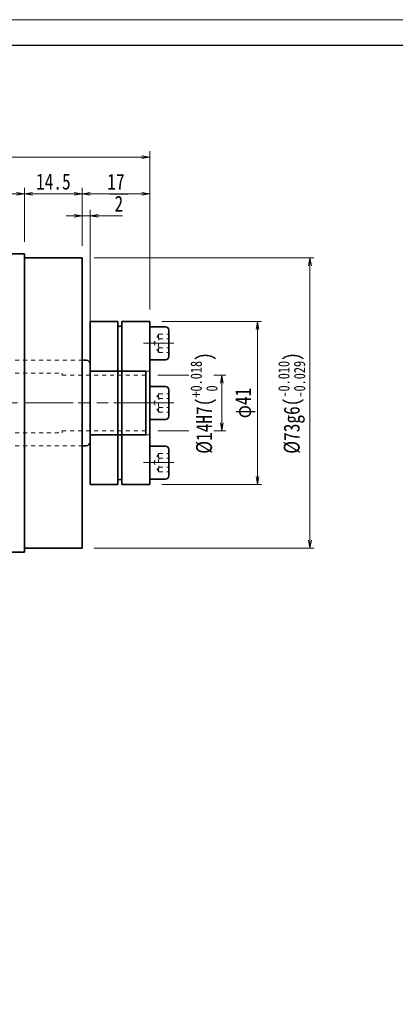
# Model space of a CAD drawing. Header units: millimetres. Extents: x -2 to 561, y 10 to 394.
# Tile 3 of 9: x 185 to 280, y 146 to 394. Entities that reach past the tile are written whole.
import ezdxf

# ---------------------------------------------------------------- set-up
doc = ezdxf.new("R2010")
doc.units = ezdxf.units.MM
doc.linetypes.add('点画线', pattern=[18, 12, -2, 2, -2])
doc.linetypes.add('虚线', pattern=[2, 1, -1])
for name, color, linetype, lineweight in [('中心线层', 1, '点画线', 18), ('图框_外框线', 7, 'Continuous', 18), ('尺寸线层', 3, 'Continuous', 18), ('粗实线层', 7, 'Continuous', 35), ('虚线层', 6, '虚线', 18), ('虚线层_1', 6, '虚线', 18)]:
    doc.layers.add(name, color=color, linetype=linetype, lineweight=lineweight)
doc.styles.add('宋体', font='SimSun.ttf', dxfattribs={"width": 0.8})
doc.dimstyles.new('A水平标注$0', dxfattribs={"dimtxt": 3.5, "dimasz": 2, "dimexe": 1.5, "dimexo": 3, "dimgap": 1.1, "dimtad": 1, "dimtoh": 1, "dimdec": 4, "dimdsep": 46, "dimtxsty": '宋体', "dimblk": 'OPEN', "dimcen": 3, "dimclrd": 3, "dimclre": 3, "dimclrt": 6, "dimadec": 0, "dimazin": 0, "dimtm": 1e-09, "dimtfac": 1, "dimtdec": 4, "dimtix": 1, "dimtmove": 0, "dimatfit": 3, "dimldrblk": 'OPEN', "dimfxl": 0, "dimlwd": 13, "dimlwe": 13, "dimarcsym": 0})
doc.dimstyles.new('D直径标注φ25', dxfattribs={"dimtxt": 3.5, "dimasz": 2, "dimexe": 1, "dimexo": 3, "dimtad": 1, "dimtoh": 1, "dimdec": 1, "dimdsep": 46, "dimtxsty": '宋体', "dimblk": 'OPEN', "dimcen": 3, "dimclrd": 3, "dimclre": 3, "dimclrt": 130, "dimadec": 0, "dimazin": 0, "dimtm": 1e-09, "dimtfac": 1, "dimtdec": 1, "dimtmove": 0, "dimatfit": 0, "dimldrblk": 'OPEN', "dimfxl": 0, "dimlwd": 13, "dimlwe": 13, "dimarcsym": 0})

# ---------------------------------------------------------------- blocks, each defined once
blk = doc.blocks.new('_Open')
at = {"color": 0, "linetype": 'ByBlock', "lineweight": -2}
for p, q in [((-1, 0.17), (0, 0)), ((-1, -0.17), (0, 0)), ((0, 0), (-1, 0))]:
    blk.add_line(p, q, dxfattribs=at)
blk = doc.blocks.new('*D10')
at = {"layer": 'Defpoints', "color": 0, "transparency": 16777216}
for p in [(186.39, 350.12), (111.39, 335.02), (186.39, 335.02)]:
    blk.add_point(p, dxfattribs=at)
at = {"layer": '尺寸线层', "color": 3, "lineweight": 13, "transparency": 16777216}
for p, q in [((111.39, 338.02), (111.39, 351.62)), ((186.39, 338.02), (186.39, 351.62)), ((113.39, 350.12), (184.39, 350.12))]:
    blk.add_line(p, q, dxfattribs=at)
at = {"layer": '尺寸线层', "color": 3, "lineweight": 13, "transparency": 16777216, "xscale": 2, "yscale": 2, "zscale": 2, "rotation": 180}
blk.add_blockref('_Open', (111.39, 350.12), dxfattribs=at)
at = {"layer": '尺寸线层', "color": 3, "lineweight": 13, "transparency": 16777216, "xscale": 2, "yscale": 2, "zscale": 2}
blk.add_blockref('_Open', (186.39, 350.12), dxfattribs=at)
at = {"layer": '尺寸线层', "color": 6, "transparency": 16777216, "insert": (148.89, 353.15), "char_height": 4, "attachment_point": 5, "style": '宋体', "bg_fill": 3, "box_fill_scale": 1.1, "bg_fill_color": 257, "bg_fill_transparency": 0}
blk.add_mtext('75', dxfattribs=at)
blk = doc.blocks.new('*D13')
at = {"layer": 'Defpoints', "color": 0, "transparency": 16777216}
for p in [(202.89, 344.59), (200.89, 334.02), (202.89, 306.27)]:
    blk.add_point(p, dxfattribs=at)
at = {"layer": '尺寸线层', "color": 3, "lineweight": 13, "transparency": 16777216}
for p, q in [((198.89, 344.59), (196.89, 344.59)), ((200.89, 337.02), (200.89, 346.09)), ((200.89, 344.59), (202.89, 344.59)), ((202.89, 309.27), (202.89, 346.09)), ((208.14, 344.59), (204.89, 344.59)), ((211.01, 344.59), (208.14, 344.59))]:
    blk.add_line(p, q, dxfattribs=at)
at = {"layer": '尺寸线层', "color": 3, "lineweight": 13, "transparency": 16777216, "xscale": 2, "yscale": 2, "zscale": 2}
blk.add_blockref('_Open', (200.89, 344.59), dxfattribs=at)
at = {"layer": '尺寸线层', "color": 3, "lineweight": 13, "transparency": 16777216, "xscale": 2, "yscale": 2, "zscale": 2, "rotation": 180}
blk.add_blockref('_Open', (202.89, 344.59), dxfattribs=at)
at = {"layer": '尺寸线层', "color": 6, "transparency": 16777216, "insert": (210.12, 347.62), "char_height": 4, "attachment_point": 5, "style": '宋体', "bg_fill": 3, "box_fill_scale": 1.1, "bg_fill_color": 257, "bg_fill_transparency": 0}
blk.add_mtext('2', dxfattribs=at)
blk = doc.blocks.new('*D14')
at = {"layer": 'Defpoints', "color": 0, "transparency": 16777216}
for p in [(200.89, 350.12), (186.39, 335.02), (200.89, 334.02)]:
    blk.add_point(p, dxfattribs=at)
at = {"layer": '尺寸线层', "color": 3, "lineweight": 13, "transparency": 16777216}
for p, q in [((186.39, 338.02), (186.39, 351.62)), ((200.89, 337.02), (200.89, 351.62)), ((188.39, 350.12), (198.89, 350.12))]:
    blk.add_line(p, q, dxfattribs=at)
at = {"layer": '尺寸线层', "color": 3, "lineweight": 13, "transparency": 16777216, "xscale": 2, "yscale": 2, "zscale": 2, "rotation": 180}
blk.add_blockref('_Open', (186.39, 350.12), dxfattribs=at)
at = {"layer": '尺寸线层', "color": 3, "lineweight": 13, "transparency": 16777216, "xscale": 2, "yscale": 2, "zscale": 2}
blk.add_blockref('_Open', (200.89, 350.12), dxfattribs=at)
at = {"layer": '尺寸线层', "color": 6, "transparency": 16777216, "insert": (193.64, 353.16), "char_height": 4, "attachment_point": 5, "style": '宋体', "bg_fill": 3, "box_fill_scale": 1.1, "bg_fill_color": 257, "bg_fill_transparency": 0}
blk.add_mtext('14.5', dxfattribs=at)
blk = doc.blocks.new('*D25')
at = {"layer": 'Defpoints', "color": 0, "transparency": 16777216}
for p in [(79.89, 359.31), (79.89, 318.02), (217.89, 318.02)]:
    blk.add_point(p, dxfattribs=at)
at = {"layer": '尺寸线层', "color": 3, "lineweight": 13, "transparency": 16777216}
for p, q in [((79.89, 321.02), (79.89, 360.81)), ((215.89, 359.31), (81.89, 359.31)), ((217.89, 321.02), (217.89, 360.81))]:
    blk.add_line(p, q, dxfattribs=at)
at = {"layer": '尺寸线层', "color": 3, "lineweight": 13, "transparency": 16777216, "xscale": 2, "yscale": 2, "zscale": 2, "rotation": 180}
blk.add_blockref('_Open', (79.89, 359.31), dxfattribs=at)
at = {"layer": '尺寸线层', "color": 3, "lineweight": 13, "transparency": 16777216, "xscale": 2, "yscale": 2, "zscale": 2}
blk.add_blockref('_Open', (217.89, 359.31), dxfattribs=at)
at = {"layer": '尺寸线层', "color": 6, "transparency": 16777216, "insert": (148.89, 362.37), "char_height": 4, "attachment_point": 5, "style": '宋体', "bg_fill": 3, "box_fill_scale": 1.1, "bg_fill_color": 257, "bg_fill_transparency": 0}
blk.add_mtext('138', dxfattribs=at)
blk = doc.blocks.new('*D28')
at = {"layer": 'Defpoints', "color": 0, "transparency": 16777216}
for p in [(217.89, 350.12), (200.89, 334.02), (217.89, 318.02)]:
    blk.add_point(p, dxfattribs=at)
at = {"layer": '尺寸线层', "color": 3, "lineweight": 13, "transparency": 16777216}
for p, q in [((200.89, 337.02), (200.89, 351.62)), ((217.89, 321.02), (217.89, 351.62)), ((202.89, 350.12), (215.89, 350.12))]:
    blk.add_line(p, q, dxfattribs=at)
at = {"layer": '尺寸线层', "color": 3, "lineweight": 13, "transparency": 16777216, "xscale": 2, "yscale": 2, "zscale": 2}
for p, rotation in [((200.89, 350.12), 179.9999999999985), ((217.89, 350.12), 359.9999999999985)]:
    blk.add_blockref('_Open', p, dxfattribs=dict(at, rotation=rotation))
at = {"layer": '尺寸线层', "color": 6, "transparency": 16777216, "insert": (209.39, 353.16), "char_height": 4, "attachment_point": 5, "style": '宋体', "bg_fill": 3, "box_fill_scale": 1.1, "bg_fill_color": 257, "bg_fill_transparency": 0}
blk.add_mtext('17', dxfattribs=at)
blk = doc.blocks.new('*D29')
at = {"layer": 'Defpoints', "color": 0, "transparency": 16777216}
for p in [(216.89, 304.52), (216.89, 290.52)]:
    blk.add_point(p, dxfattribs=at)
at = {"layer": '尺寸线层', "color": 3, "lineweight": 13, "transparency": 16777216}
for p, q in [((219.89, 304.52), (237.03, 304.52)), ((236.03, 302.52), (236.03, 292.52)), ((219.89, 290.52), (237.03, 290.52))]:
    blk.add_line(p, q, dxfattribs=at)
at = {"layer": '尺寸线层', "color": 3, "lineweight": 13, "transparency": 16777216, "xscale": 2, "yscale": 2, "zscale": 2}
for p, rotation in [((236.03, 304.52), 90), ((236.03, 290.52), 270)]:
    blk.add_blockref('_Open', p, dxfattribs=dict(at, rotation=rotation))
at = {"layer": '尺寸线层', "color": 130, "transparency": 16777216, "insert": (231.55, 297.52), "char_height": 4, "attachment_point": 5, "rotation": 90, "style": '宋体', "bg_fill": 3, "box_fill_scale": 1.1, "bg_fill_color": 257, "bg_fill_transparency": 0}
blk.add_mtext('{\\A1;\\A1;%%C14H7({\\H0.707107x;\\S+0.018^  0;})}', dxfattribs=at)
at = {"layer": 'Defpoints', "color": 0, "transparency": 16777216}
blk.add_point((236.03, 290.52), dxfattribs=at)
blk = doc.blocks.new('*D30')
at = {"layer": 'Defpoints', "color": 0, "transparency": 16777216}
for p in [(200.89, 334.02), (200.89, 261.02), (258.21, 261.02)]:
    blk.add_point(p, dxfattribs=at)
at = {"layer": '尺寸线层', "color": 3, "lineweight": 13, "transparency": 16777216}
for p, q in [((203.89, 334.02), (259.21, 334.02)), ((258.21, 332.02), (258.21, 263.02)), ((203.89, 261.02), (259.21, 261.02))]:
    blk.add_line(p, q, dxfattribs=at)
at = {"layer": '尺寸线层', "color": 3, "lineweight": 13, "transparency": 16777216, "xscale": 2, "yscale": 2, "zscale": 2}
for p, rotation in [((258.21, 334.02), 90), ((258.21, 261.02), 270)]:
    blk.add_blockref('_Open', p, dxfattribs=dict(at, rotation=rotation))
at = {"layer": '尺寸线层', "color": 130, "transparency": 16777216, "insert": (253.6, 297.52), "char_height": 4, "attachment_point": 5, "rotation": 90, "style": '宋体', "bg_fill": 3, "box_fill_scale": 1.1, "bg_fill_color": 257, "bg_fill_transparency": 0}
blk.add_mtext('{\\A1;\\A1;%%C73g6({\\H0.707107x;\\S-0.010^ -0.029;})}', dxfattribs=at)
blk = doc.blocks.new('*D31')
at = {"layer": 'Defpoints', "color": 0, "transparency": 16777216}
for p in [(217.89, 318.02), (217.89, 277.02), (245, 277.02)]:
    blk.add_point(p, dxfattribs=at)
at = {"layer": '尺寸线层', "color": 3, "lineweight": 13, "transparency": 16777216}
for p, q in [((220.89, 318.02), (246, 318.02)), ((245, 316.02), (245, 279.02)), ((220.89, 277.02), (246, 277.02))]:
    blk.add_line(p, q, dxfattribs=at)
at = {"layer": '尺寸线层', "color": 3, "lineweight": 13, "transparency": 16777216, "xscale": 2, "yscale": 2, "zscale": 2}
for p, rotation in [((245, 318.02), 90), ((245, 277.02), 270)]:
    blk.add_blockref('_Open', p, dxfattribs=dict(at, rotation=rotation))
at = {"layer": '尺寸线层', "color": 130, "transparency": 16777216, "insert": (241.91, 297.52), "char_height": 4, "attachment_point": 5, "rotation": 90, "style": '宋体', "bg_fill": 3, "box_fill_scale": 1.1, "bg_fill_color": 257, "bg_fill_transparency": 0}
blk.add_mtext('φ41', dxfattribs=at)
blk = doc.blocks.new('34fhh')
at = {"layer": '中心线层'}
blk.add_line((1.59, 0), (-6.07, 0), dxfattribs=at)
at = {"layer": '粗实线层'}
for p, q in [((-4.82, 3.31), (-4.82, -3.31)), ((0, 4.14), (-3.99, 4.14)), ((0, -4.14), (0, 4.14)), ((-3.99, -4.14), (0, -4.14))]:
    blk.add_line(p, q, dxfattribs=at)
for centre, start, end in [((-3.99, 3.31), 90, 180), ((-3.99, -3.31), 180, 270)]:
    blk.add_arc(centre, 0.828, start, end, dxfattribs=at)
at = {"layer": '虚线层'}
for p, q in [((-2.32, 2.31), (-4.82, 2.31)), ((-2.32, 1.15), (-4.82, 1.15)), ((-2.32, 2.31), (-0.99, 0)), ((-2.32, -2.31), (-0.99, 0)), ((-2.32, -1.15), (-4.82, -1.15)), ((-2.32, -2.31), (-4.82, -2.31))]:
    blk.add_line(p, q, dxfattribs=at)
for centre, radius, start, end in [((-3.47, 1.73), 1.29, 333.4349, 26.5651), ((-6.71, 0), 4.54, 345.2529, 14.7471), ((-3.47, -1.73), 1.29, 333.4349, 26.5651)]:
    blk.add_arc(centre, radius, start, end, dxfattribs=at)
blk = doc.blocks.new('234234gg')
at = {"layer": '中心线层'}
blk.add_line((-18, 0), (3, 0), dxfattribs=at)
at = {"layer": '粗实线层'}
for p, q in [((-15, -20.5), (-15, 20.5)), ((-15, 20.5), (-8, 20.5)), ((-8, -20.5), (-8, 20.5)), ((-7, -20.5), (-7, 20.5)), ((-7, 20.5), (0, 20.5)), ((0, 20.5), (0, -20.5)), ((-8, -20.5), (-15, -20.5)), ((0, -20.5), (-7, -20.5))]:
    blk.add_line(p, q, dxfattribs=at)
at = {"layer": '粗实线层', "color": 6, "linetype": '虚线', "lineweight": 18}
for p, q in [((-15, 8), (0, 8)), ((-15, -8), (0, -8))]:
    blk.add_line(p, q, dxfattribs=at)
at = {"layer": '粗实线层'}
for centre, start, end in [((-7.61, 17.08), 74.0082, 100.309), ((-7.61, -17.08), 259.691, 285.9918)]:
    blk.add_arc(centre, 2.2, start, end, dxfattribs=at)
for p in [(-15, 15), (-15, 0)]:
    blk.add_blockref('34fhh', p, dxfattribs=at)
at = {"layer": '粗实线层', "xscale": -0.9999999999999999, "rotation": 180}
blk.add_blockref('34fhh', (-15, -15), dxfattribs=at)

msp = doc.modelspace()

# ---------------------------------------------------------------- linework, layer by layer
at = {"layer": '中心线层'}
msp.add_line((78.59429, 297.5215), (207.3969, 297.5215), dxfattribs=at)
at = {"layer": '粗实线层'}
for p, q in [((111.39258, 335.0215), (186.39258, 335.0215)), ((186.39258, 335.0215), (186.39258, 260.0215)), ((186.39258, 334.0215), (200.89258, 334.0215)), ((200.89258, 334.0215), (200.89258, 261.0215)), ((200.89258, 286.7715), (201.89258, 286.7715)), ((111.39258, 260.0215), (186.39258, 260.0215)), ((186.39258, 261.0215), (200.89258, 261.0215))]:
    msp.add_line(p, q, dxfattribs=at)
msp.add_arc((201.89258, 287.7715), 1, 270, 360, dxfattribs=at)
at = {"layer": '虚线层_1', "linetype": '虚线', "lineweight": 18}
for p, q in [((136.03258, 305.0215), (195.89258, 305.0215)), ((195.89258, 305.0215), (195.89258, 304.5215)), ((195.89258, 304.5215), (216.89258, 304.5215)), ((136.03258, 290.0215), (195.89258, 290.0215)), ((195.89258, 290.5215), (216.89258, 290.5215)), ((195.89258, 290.0215), (195.89258, 290.5215)), ((136.03258, 286.7715), (200.89258, 286.7715))]:
    msp.add_line(p, q, dxfattribs=at)

# ---------------------------------------------------------------- next in the draw order: dimensions: what is measured, and where the dimension line sits
at = {"layer": '尺寸线层'}
dim = msp.add_linear_dim(base=(186.39258, 350.11834), p1=(111.39258, 335.0215), p2=(186.39258, 335.0215), dimstyle='A水平标注$0', override={"dimtxt": 4, "dimblk": 'Open', "dimtfill": 1, "dimtfillclr": 256}, dxfattribs=at)
dim.commit()
dim.dimension.update_dxf_attribs({"geometry": '*D10', "text_midpoint": (148.89258, 353.1513)})
dim = msp.add_linear_dim(base=(202.89258, 344.58898), p1=(200.89258, 334.0215), p2=(202.89258, 306.2715), dimstyle='A水平标注$0', override={"dimtxt": 4, "dimblk": 'Open', "dimtfill": 1, "dimtfillclr": 256}, dxfattribs=at)
dim.commit()
dim.dimension.update_dxf_attribs({"geometry": '*D13', "text_midpoint": (210.1226, 344.58898), "dimtype": 160})

# ---------------------------------------------------------------- next in the draw order: linework, layer by layer
at = {"layer": '粗实线层'}
for p, q in [((200.89258, 308.2715), (201.89258, 308.2715)), ((202.89258, 307.2715), (202.89258, 287.7715))]:
    msp.add_line(p, q, dxfattribs=at)
msp.add_arc((201.89258, 307.2715), 1, 0, 90, dxfattribs=at)
at = {"layer": '虚线层_1', "linetype": '虚线', "lineweight": 18}
msp.add_line((136.03258, 308.2715), (200.89258, 308.2715), dxfattribs=at)

# ---------------------------------------------------------------- next in the draw order: dimensions: what is measured, and where the dimension line sits
at = {"layer": '尺寸线层'}
dim = msp.add_linear_dim(base=(200.89258, 350.11834), p1=(186.39258, 335.0215), p2=(200.89258, 334.0215), dimstyle='A水平标注$0', override={"dimtxt": 4, "dimblk": 'Open', "dimtfill": 1, "dimtfillclr": 256}, dxfattribs=at)
dim.commit()
dim.dimension.update_dxf_attribs({"geometry": '*D14', "text_midpoint": (193.64258, 353.16247)})

# ---------------------------------------------------------------- next in the draw order: dimensions: what is measured, and where the dimension line sits
dim = msp.add_linear_dim(base=(79.89258, 359.31348), p1=(217.89258, 318.0215), p2=(79.89258, 318.0215), dimstyle='A水平标注$0', override={"dimtxt": 4, "dimblk": 'Open', "dimtfill": 1, "dimtfillclr": 256}, dxfattribs=at)
dim.commit()
dim.dimension.update_dxf_attribs({"geometry": '*D25', "text_midpoint": (148.89258, 362.36879)})

# ---------------------------------------------------------------- next in the draw order: dimensions: what is measured, and where the dimension line sits
dim = msp.add_linear_dim(base=(217.89258, 350.11834), p1=(200.89258, 334.0215), p2=(217.89258, 318.0215), dimstyle='A水平标注$0', override={"dimtxt": 4, "dimblk": 'Open', "dimtfill": 1, "dimtfillclr": 256}, dxfattribs=at)
dim.commit()
dim.dimension.update_dxf_attribs({"geometry": '*D28', "text_midpoint": (209.39258, 353.16247)})

# ---------------------------------------------------------------- next in the draw order: dimensions: what is measured, and where the dimension line sits
dim = msp.add_linear_dim(base=(236.02746, 290.5215), p1=(216.89258, 304.5215), p2=(216.89258, 290.5215), angle=270, text='{\\A1;\\A1;%%C14H7({\\H0.707107x;\\S+0.018^  0;})}', dimstyle='D直径标注φ25', override={"dimtxt": 4, "dimgap": 1, "dimpost": 'φ<>', "dimtp": 0.018, "dimtm": 0, "dimtdec": 3, "dimtzin": 8}, dxfattribs=at)
dim.commit()
dim.dimension.update_dxf_attribs({"geometry": '*D29', "text_midpoint": (236.02746, 297.5215), "dimtype": 160})

# ---------------------------------------------------------------- next in the draw order: dimensions: what is measured, and where the dimension line sits
dim = msp.add_linear_dim(base=(258.21208, 261.0215), p1=(200.89258, 334.0215), p2=(200.89258, 261.0215), angle=270, text='{\\A1;\\A1;%%C73g6({\\H0.707107x;\\S-0.010^ -0.029;})}', dimstyle='D直径标注φ25', override={"dimtxt": 4, "dimgap": 1, "dimpost": 'φ<>', "dimtp": -0.01, "dimtm": 0.029, "dimtdec": 3, "dimtzin": 8}, dxfattribs=at)
dim.commit()
dim.dimension.update_dxf_attribs({"geometry": '*D30', "text_midpoint": (253.59556, 297.5215)})

# ---------------------------------------------------------------- next in the draw order: dimensions: what is measured, and where the dimension line sits
dim = msp.add_linear_dim(base=(245.00389, 277.0215), p1=(217.89258, 318.0215), p2=(217.89258, 277.0215), angle=270, dimstyle='D直径标注φ25', override={"dimtxt": 4, "dimgap": 1, "dimpost": 'φ<>'}, dxfattribs=at)
dim.commit()
dim.dimension.update_dxf_attribs({"geometry": '*D31', "text_midpoint": (241.91451, 297.5215)})

# ---------------------------------------------------------------- next in the draw order: linework, layer by layer
at = {"layer": '图框_外框线', "color": 3}
msp.add_lwpolyline([(0.85058, 9.93477), (543.80624, 9.93477), (543.80624, 393.88198), (0.85058, 393.88198)], close=True, dxfattribs=at)
at = {"layer": '图框_外框线', "color": 3, "lineweight": 25}
msp.add_lwpolyline([(33.16937, 16.39852), (537.34248, 16.39852), (537.34248, 387.41823), (33.16937, 387.41823)], close=True, dxfattribs=at)
at = {"layer": '粗实线层'}
for p, q in [((216.89258, 305.5215), (202.89258, 305.5215)), ((216.89258, 305.5215), (216.89258, 289.5215)), ((216.89258, 289.5215), (202.89258, 289.5215))]:
    msp.add_line(p, q, dxfattribs=at)

# ---------------------------------------------------------------- next in the draw order: block references
at = {"layer": '粗实线层', "xscale": -1}
msp.add_blockref('234234gg', (202.89258, 297.5215), dxfattribs=at)

doc.saveas('drawing.dxf')
